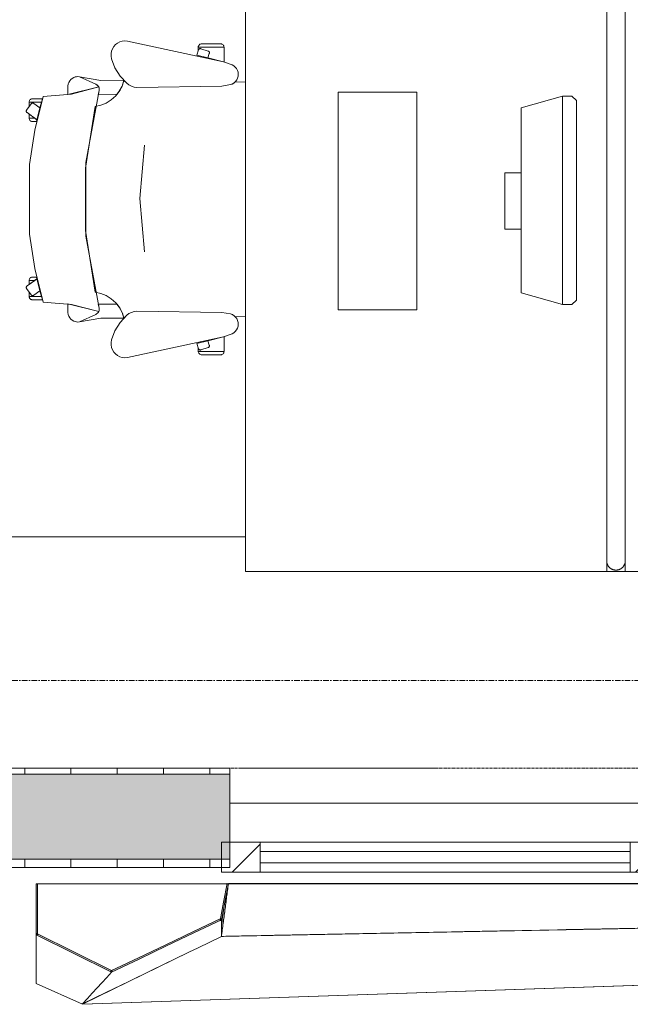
# Model space of a CAD drawing. Header units: millimetres. Extents: x -3388 to 301539, y -5590 to 54660.
# Tile 33 of 216: x 41389 to 42708, y 11901 to 14027. Entities that reach past the tile are written whole.
import ezdxf

# ---------------------------------------------------------------- set-up
doc = ezdxf.new("R2010")
doc.units = ezdxf.units.MM
doc.linetypes.add('Hidden_2', pattern=[2, 1, -1])
doc.linetypes.add('stramienlijn', pattern=[21, 12, -3, 3, -3])
for name, color, linetype, lineweight in [('A-DETL-MBND', 5, 'Continuous', 9), ('A-GENM', 13, 'Continuous', 9), ('A-GLAZ', 151, 'Continuous', 9), ('A-GLAZ-CURT', 52, 'Continuous', 9), ('A-GLAZ-CWMG', 51, 'Continuous', 9), ('A-WALL', 113, 'Continuous', 9), ('A-WALL-PATT', 111, 'Continuous', 18), ('I-FURN', 30, 'Continuous', 13), ('I-FURN-PNLS', 30, 'Continuous', 13), ('S-GRID', 1, 'Continuous', 9)]:
    doc.layers.add(name, color=color, linetype=linetype, lineweight=lineweight)
pattern_1 = [(90, (41400, 12196), (-100, 6e-15), [])]

# ---------------------------------------------------------------- blocks, each defined once
blk = doc.blocks.new('82_FUS_WPB_AV_oth_werkplekken - wp_dubbel _4 pers_-369125-4e verdieping - bouwdeel 3_ 4_ 5')
at = {"layer": 'I-FURN-PNLS', "color": 8, "lineweight": 9}
for p, q in [((2377.2, 20), (-781.3, 20)), ((-781.3, -20), (2377.2, -20))]:
    blk.add_line(p, q, dxfattribs=at)
for points, knots in [([(2377.2, 20), (2378.5, 20), (2381.1, 19.8), (2384.2, 18.8), (2386.3, 17.8), (2387.5, 17.1), (2388.4, 16.6), (2389.3, 16), (2390.1, 15.3), (2390.9, 14.6), (2391.7, 13.8), (2392.5, 12.9), (2393.2, 12), (2393.9, 11.1), (2394.5, 10), (2395.1, 8.9), (2395.6, 7.8), (2396.1, 6.6), (2396.5, 5.3), (2396.8, 4.1), (2397.1, 2.3), (2397.2, 0.9), (2397.2, 0)], [0, 0, 0, 0, 0.142857, 0.285714, 0.357143, 0.392857, 0.428571, 0.464286, 0.5, 0.535714, 0.571429, 0.607143, 0.642857, 0.678571, 0.714286, 0.75, 0.785714, 0.821429, 0.857143, 0.892857, 0.928571, 1, 1, 1, 1]), ([(2397.2, 0), (2397.2, -0.9), (2397.1, -2.3), (2396.8, -4.1), (2396.5, -5.3), (2396.1, -6.6), (2395.6, -7.8), (2395.1, -8.9), (2394.5, -10), (2393.9, -11.1), (2393.2, -12), (2392.5, -12.9), (2391.7, -13.8), (2390.9, -14.6), (2389.8, -15.5), (2388.7, -16.4), (2387.5, -17.1), (2386.3, -17.8), (2384.2, -18.8), (2381.1, -19.8), (2378.5, -20), (2377.2, -20)], [0, 0, 0, 0, 0.071429, 0.107143, 0.142857, 0.178571, 0.214286, 0.25, 0.285714, 0.321429, 0.357143, 0.392857, 0.428571, 0.464286, 0.5, 0.571429, 0.607143, 0.642857, 0.714286, 0.857143, 1, 1, 1, 1])]:
    blk.add_open_spline(points, degree=3, knots=knots, dxfattribs=at)
blk = doc.blocks.new('82_FU_WPB_SH_oth_bureau dubbel - overleg 2p 1600x1600x700-V264-4e verdieping - bouwdeel 3_ 4_ 5')
at = {"layer": 'I-FURN', "color": 8, "lineweight": 9}
for p, q in [((-800, 820), (-800, 40)), ((800, 820), (-800, 820)), ((800, 820), (-800, 820)), ((-800, 820), (-800, 40)), ((800, 40), (800, 820)), ((800, 40), (800, 820)), ((-235, 580), (-235, 410)), ((235, 580), (-235, 580)), ((235, 410), (235, 580)), ((-235, 410), (235, 410)), ((-60.8, 260), (-60.8, 225)), ((60.8, 260), (-60.8, 260)), ((60.8, 225), (60.8, 260)), ((-226.2, 135.5), (-201.2, 225)), ((-201.2, 225), (198.8, 225)), ((198.8, 225), (223.8, 135.5)), ((-226.2, 135.5), (223.8, 135.5)), ((-226.2, 115.5), (-226.2, 135.5)), ((223.8, 135.5), (223.8, 115.5)), ((-217, 105.5), (-226.2, 115.5)), ((223.8, 115.5), (214.5, 105.5)), ((214.5, 105.5), (-217, 105.5)), ((777.2, 40), (800, 40)), ((777.2, 40), (800, 40)), ((800, 40), (800, 0)), ((-800, -780), (-800, 0)), ((777.2, 0), (800, 0)), ((800, 0), (800, -780)), ((-800, 0), (-800, -780)), ((800, 0), (777.2, 0)), ((800, -780), (800, 0)), ((-217, -65.5), (-226.2, -75.5)), ((-226.2, -75.5), (-226.2, -95.5)), ((214.5, -65.5), (-217, -65.5)), ((223.8, -75.5), (214.5, -65.5)), ((223.8, -95.5), (223.8, -75.5)), ((-226.2, -95.5), (-201.2, -185)), ((-226.2, -95.5), (223.8, -95.5)), ((198.8, -185), (223.8, -95.5)), ((-201.2, -185), (198.8, -185)), ((-60.8, -220), (-60.8, -185)), ((60.8, -185), (60.8, -220)), ((60.8, -220), (-60.8, -220)), ((-235, -580), (-235, -410)), ((-235, -410), (235, -410)), ((235, -410), (235, -580)), ((235, -580), (-235, -580)), ((800, -780), (-800, -780)), ((-800, -780), (800, -780))]:
    blk.add_line(p, q, dxfattribs=at)
blk = doc.blocks.new('82_FU_WPB_SH_oth_bureaustoel - Medachair_dwg-4535414-4e verdieping - bouwdeel 3_ 4_ 5')
at = {"layer": 'I-FURN', "color": 8, "lineweight": 9, "flags": 128}
for points in [[(918.125, 319.565), (927.701, 319.565), (921.833, 315.302), (921.252, 314.785), (920.782, 314.165), (920.443, 313.465), (920.246, 312.713), (920.201, 311.936), (920.307, 311.165), (920.562, 310.431), (920.955, 309.759), (930.663, 296.398), (918.125, 292.89), (918.125, 319.565), (918.125, 292.89), (910.828, 290.739), (910.828, 312.214), (910.93, 313.488), (911.254, 314.724), (911.788, 315.885), (912.516, 316.936), (913.416, 317.843), (914.461, 318.579), (915.618, 319.121), (916.852, 319.453)], [(940.758, 324.147), (956.25, 302.822), (930.663, 296.398), (920.955, 309.759), (920.562, 310.431), (920.307, 311.165), (920.201, 311.936), (920.246, 312.713), (920.443, 313.465), (920.782, 314.165), (921.252, 314.785), (921.833, 315.302), (935.215, 325.024), (935.808, 325.381), (936.454, 325.628), (937.133, 325.76), (937.824, 325.773), (938.507, 325.664), (939.161, 325.439), (939.766, 325.104), (940.304, 324.669)], [(952.817, 319.565), (944.086, 319.565), (952.817, 307.547)], [(956.25, 302.822), (960.114, 303.709), (960.114, 312.214), (960.012, 313.488), (959.689, 314.724), (959.155, 315.885), (958.427, 316.936), (957.526, 317.842), (956.482, 318.578), (955.325, 319.121), (954.091, 319.453), (952.817, 319.565), (952.817, 307.547)], [(1299.59, 302.822), (1295.72, 303.709), (1295.72, 312.214), (1295.82, 313.488), (1296.15, 314.724), (1296.68, 315.885), (1297.41, 316.936), (1298.31, 317.842), (1299.35, 318.578), (1300.51, 319.121), (1301.75, 319.453), (1303.02, 319.565), (1303.02, 307.547)], [(1315.08, 324.147), (1299.59, 302.822), (1325.17, 296.398), (1334.88, 309.759), (1335.27, 310.431), (1335.53, 311.165), (1335.64, 311.936), (1335.59, 312.713), (1335.39, 313.465), (1335.05, 314.165), (1334.58, 314.785), (1334, 315.302), (1320.62, 325.024), (1319.95, 325.418), (1319.21, 325.673), (1318.44, 325.779), (1317.67, 325.733), (1316.92, 325.537), (1316.22, 325.197), (1315.6, 324.728)], [(1303.02, 319.565), (1311.75, 319.565), (1303.02, 307.547)], [(1337.71, 319.565), (1328.13, 319.565), (1334, 315.302), (1334.58, 314.785), (1335.05, 314.165), (1335.39, 313.465), (1335.59, 312.713), (1335.64, 311.936), (1335.53, 311.165), (1335.27, 310.431), (1334.88, 309.759), (1325.17, 296.398), (1337.71, 292.89), (1337.71, 319.565), (1337.71, 292.89), (1345.01, 290.739), (1345.01, 312.214), (1344.91, 313.488), (1344.58, 314.724), (1344.05, 315.885), (1343.32, 316.936), (1342.42, 317.843), (1341.38, 318.579), (1340.22, 319.121), (1338.98, 319.453)], [(892.889, 168.223), (890.967, 168.059), (889.043, 168.196), (887.164, 168.631), (885.376, 169.354), (900.733, 228.425), (905.902, 289.24), (978.561, 307.639), (1052.71, 318.565), (1203.12, 318.565), (1277.28, 307.639), (1349.93, 289.24), (1355.1, 228.425), (1370.46, 169.354), (1368.67, 168.631), (1366.79, 168.196), (1364.87, 168.059), (1362.95, 168.223), (1207.14, 197.058), (1048.69, 197.058)], [(885.376, 169.354), (901.933, 235.905), (883.884, 235.905), (878.925, 235.405), (875.362, 233.856), (872.064, 231.801), (869.103, 229.285), (866.877, 226.428), (865.11, 223.266), (863.842, 219.874), (863.209, 217.007), (863.006, 214.077), (863.24, 211.15), (879.412, 175.835), (880.431, 173.831), (881.796, 172.044), (883.463, 170.535)], [(871.242, 164.405), (863.24, 211.15), (879.412, 175.835), (880.505, 173.714), (881.986, 171.843), (883.8, 170.291), (885.878, 169.118), (888.143, 168.366), (890.51, 168.064), (892.892, 168.223), (901.41, 170.576), (901.218, 129.572), (891.954, 123.132), (881.803, 118.206), (871.01, 114.916)], [(1362.94, 168.223), (1354.43, 170.576), (1354.62, 129.572), (1363.88, 123.132), (1374.03, 118.206), (1384.83, 114.916), (1384.59, 164.405), (1392.6, 211.15), (1376.42, 175.835), (1375.41, 173.831), (1374.04, 172.044), (1372.37, 170.535), (1370.46, 169.354), (1368.67, 168.631), (1366.79, 168.196), (1364.87, 168.059)], [(824.403, 141.678), (818.953, 142.657), (813.415, 142.634), (807.972, 141.609), (802.805, 139.617), (798.084, 136.723), (793.963, 133.023), (790.58, 128.638), (788.046, 123.714), (786.445, 118.413), (785.829, 112.909), (786.219, 107.385), (831.099, -100.079), (837.63, -118.572), (839.728, -122.329), (842.495, -125.624), (845.834, -128.337), (849.625, -130.373), (853.732, -131.657), (858.007, -132.144), (862.297, -131.816), (866.449, -130.686), (870.313, -128.793), (873.751, -126.206), (876.639, -123.017), (878.875, -119.341), (880.377, -115.309), (883.676, -96.3046), (886.374, 87.0952), (885.563, 92.9865), (883.773, 98.6577), (881.055, 103.947), (877.488, 108.705), (862.019, 123.036), (844.106, 134.163)], [(1369.46, 87.0952), (1372.16, -96.3046), (1375.46, -115.309), (1376.96, -119.341), (1379.2, -123.017), (1382.09, -126.206), (1385.52, -128.793), (1389.39, -130.686), (1393.54, -131.816), (1397.83, -132.144), (1402.1, -131.657), (1406.21, -130.373), (1410, -128.337), (1413.34, -125.624), (1416.11, -122.329), (1418.21, -118.572), (1424.74, -100.079), (1469.62, 107.385), (1470.01, 112.909), (1469.39, 118.413), (1467.79, 123.714), (1465.26, 128.638), (1461.87, 133.023), (1457.75, 136.723), (1453.03, 139.617), (1447.86, 141.609), (1442.42, 142.634), (1436.88, 142.657), (1431.43, 141.678), (1411.73, 134.163), (1393.82, 123.036), (1378.35, 108.705), (1374.78, 103.947), (1372.06, 98.6577), (1370.27, 92.9865)], [(799.562, -101.355), (799.562, -45.6211), (798.289, -45.733), (797.055, -46.0653), (795.898, -46.6078), (794.853, -47.3438), (793.953, -48.2507), (793.225, -49.3008), (792.691, -50.4619), (792.368, -51.6983), (792.265, -52.9721), (792.265, -94.1338), (792.419, -95.5465), (792.843, -96.9028), (793.521, -98.1512), (794.429, -99.2443), (795.532, -100.141), (796.787, -100.807), (798.148, -101.216)], [(799.562, -45.5991), (807.31, -45.5991), (805.271, -46.2618), (804.634, -46.532), (804.054, -46.9088), (803.548, -47.3805), (803.132, -47.9329), (802.818, -48.5492), (802.616, -49.2106), (802.531, -49.8971), (802.568, -50.5879), (802.723, -51.2618), (807.834, -66.993), (808.146, -67.7056), (808.591, -68.3438), (809.152, -68.8829), (809.807, -69.3023), (810.531, -69.5858), (811.297, -69.7226), (812.075, -69.7073), (812.834, -69.5406), (822.297, -66.4659), (831.099, -100.057), (831.452, -101.333), (799.562, -101.333)], [(816.415, -42.6409), (805.266, -46.2635), (804.629, -46.5337), (804.049, -46.9104), (803.543, -47.3822), (803.127, -47.9346), (802.813, -48.5508), (802.61, -49.2123), (802.526, -49.8988), (802.562, -50.5895), (802.718, -51.2635), (807.829, -66.9946), (808.141, -67.7073), (808.586, -68.3455), (809.147, -68.8846), (809.802, -69.304), (810.526, -69.5875), (811.292, -69.7243), (812.07, -69.709), (812.829, -69.5423), (822.292, -66.4676)], [(1456.27, -45.5991), (1448.53, -45.5991), (1450.57, -46.2618), (1451.2, -46.532), (1451.78, -46.9088), (1452.29, -47.3805), (1452.7, -47.9329), (1453.02, -48.5492), (1453.22, -49.2106), (1453.3, -49.8971), (1453.27, -50.5879), (1453.11, -51.2618), (1448, -66.993), (1447.73, -67.6297), (1447.35, -68.2097), (1446.88, -68.7156), (1446.33, -69.1319), (1445.71, -69.4459), (1445.05, -69.6481), (1444.37, -69.7324), (1443.68, -69.6962), (1443, -69.5406), (1433.54, -66.4659), (1424.74, -100.057), (1424.38, -101.333), (1456.27, -101.333)], [(1439.42, -42.6409), (1450.57, -46.2635), (1451.21, -46.5337), (1451.79, -46.9104), (1452.29, -47.3822), (1452.71, -47.9346), (1453.02, -48.5508), (1453.23, -49.2123), (1453.31, -49.8988), (1453.27, -50.5895), (1453.12, -51.2635), (1448.01, -66.9946), (1447.69, -67.7073), (1447.25, -68.3455), (1446.69, -68.8846), (1446.03, -69.304), (1445.31, -69.5875), (1444.54, -69.7243), (1443.77, -69.709), (1443.01, -69.5423), (1433.54, -66.4676)], [(1456.27, -101.355), (1456.27, -45.6211), (1457.55, -45.733), (1458.78, -46.0653), (1459.94, -46.6078), (1460.98, -47.3438), (1461.88, -48.2507), (1462.61, -49.3008), (1463.14, -50.4619), (1463.47, -51.6983), (1463.57, -52.9721), (1463.57, -94.1338), (1463.42, -95.5465), (1462.99, -96.9028), (1462.31, -98.1512), (1461.41, -99.2443), (1460.3, -100.141), (1459.05, -100.807), (1457.69, -101.216)]]:
    blk.add_lwpolyline(points, close=True, dxfattribs=at)
for points in [[(1391.99, 219.874), (1392.63, 217.007), (1392.83, 214.077), (1392.6, 211.15), (1392.83, 214.077), (1392.63, 217.007), (1391.99, 219.874), (1390.73, 223.267), (1388.96, 226.428), (1386.73, 229.285), (1383.77, 231.802), (1380.47, 233.857), (1376.91, 235.406), (1371.95, 235.905), (1353.9, 235.905), (1370.46, 169.354), (1372.37, 170.535), (1374.04, 172.044), (1375.41, 173.831), (1376.42, 175.835), (1392.6, 211.15)], [(1375.46, -115.309), (1372.16, -96.3046), (1369.46, 87.0952), (1370.27, 92.9865), (1372.06, 98.6577), (1374.78, 103.947), (1378.35, 108.705), (1384.43, 115.005), (1372.33, 118.902), (1361.09, 124.852), (1351.07, 132.673), (1342.56, 142.125), (1335.84, 152.917), (1331.11, 164.717), (1328.51, 177.162), (1195.33, 198.061), (1060.51, 198.061), (927.325, 177.162), (924.726, 164.717), (919.993, 152.917), (913.272, 142.125), (904.769, 132.673), (894.746, 124.852), (883.511, 118.902), (871.409, 115.005), (877.488, 108.705), (881.055, 103.947), (883.773, 98.6577), (885.563, 92.9865), (886.374, 87.0952), (883.676, -96.3046), (880.377, -115.309), (879.012, -119.052), (877.014, -122.499), (874.445, -125.544), (874.7616, -147.7067)], [(1241.01, 70.5866), (1126.01, 80.6836), (1011.01, 70.5866)], [(1381.0744, -147.7067), (1381.39, -125.544), (1378.82, -122.499), (1376.82, -119.052), (1375.46, -115.309)]]:
    blk.add_lwpolyline(points, dxfattribs=at)
blk = doc.blocks.new('82_FU_WPB_SH_oth_bureaustoel - 82_FU_WPB_SH_oth_bureaustoel-4536425-4e verdieping - bouwdeel 3_ 4_ 5')
at = {"extrusion": (0, 0, -1), "zscale": -1, "rotation": 180}
blk.add_blockref('82_FU_WPB_SH_oth_bureaustoel - Medachair_dwg-4535414-4e verdieping - bouwdeel 3_ 4_ 5', (1131.3, -47.7), dxfattribs=at)
blk = doc.blocks.new('Stadhuis Zoetermeer_OTH_interieur_rvt-1-4e verdieping - bouwdeel 3_ 4_ 5')
at = {"color": 8, "lineweight": 9, "rotation": 270.0000000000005}
for name, p in [('82_FUS_WPB_AV_oth_werkplekken - wp_dubbel _4 pers_-369125-4e verdieping - bouwdeel 3_ 4_ 5', (42677, 15235.5)), ('82_FU_WPB_SH_oth_bureau dubbel - overleg 2p 1600x1600x700-V264-4e verdieping - bouwdeel 3_ 4_ 5', (42657, 13635.5)), ('82_FU_WPB_SH_oth_bureaustoel - 82_FU_WPB_SH_oth_bureaustoel-4536425-4e verdieping - bouwdeel 3_ 4_ 5', (41777, 13635.5))]:
    blk.add_blockref(name, p, dxfattribs=at)
blk = doc.blocks.new('Rectangular Mullion - 31_CWM_065x84-3643714-4e verdieping - bouwdeel 3_ 4_ 5')
at = {"layer": 'A-GLAZ-CWMG'}
h = blk.add_hatch(dxfattribs=at)
h.set_pattern_fill('FP_4', color=256, style=0, pattern_type=2)
h.set_pattern_definition([(135, (41825, -12218.5), (-449.013, -449.013), []), (135, (41666.25, -12218.5), (-898.026, 6e-14), []), (135, (41983.75, -12218.5), (-898.026, 6e-14), [])])
h.paths.add_polyline_path([(0, -32.5), (-84, -32.5), (-84, 32.5), (0, 32.5)], flags=0)
at = {"layer": 'A-GLAZ-CWMG', "lineweight": 18}
for p, q in [((-84, 32.5), (0, 32.5)), ((-84, -32.5), (-84, 32.5)), ((0, 32.5), (0, -32.5)), ((0, -32.5), (-84, -32.5))]:
    blk.add_line(p, q, dxfattribs=at)
blk = doc.blocks.new('System Panel - 31_CWP_glas_gevel-3643622-4e verdieping - bouwdeel 3_ 4_ 5')
at = {"layer": 'A-GLAZ-CURT', "lineweight": 13}
for p, q in [((399.5, 12), (-399.5, 12)), ((-399.5, 12), (-399.5, -12)), ((399.5, -12), (399.5, 12)), ((-399.5, -12), (399.5, -12))]:
    blk.add_line(p, q, dxfattribs=at)
blk = doc.blocks.new('Rectangular Mullion - 31_CWM_065x84-2930152-4e verdieping - bouwdeel 3_ 4_ 5')
at = {"layer": 'A-GLAZ-CWMG'}
for p, q in [((41909, 12251), (42708, 12251)), ((41909, 12186), (42708, 12186))]:
    blk.add_line(p, q, dxfattribs=at)
blk = doc.blocks.new('Rectangular Mullion - 31_CWM_065x84-V20-4e verdieping - bouwdeel 3_ 4_ 5')
at = {"layer": 'A-GLAZ-CWMG'}
h = blk.add_hatch(dxfattribs=at)
h.set_pattern_fill('FP_6', color=256, style=0, pattern_type=2)
h.set_pattern_definition([(135, (42750, -12218.5), (-449.013, -449.013), []), (135, (42591.25, -12218.5), (-898.026, 6e-14), []), (135, (42908.75, -12218.5), (-898.026, 6e-14), [])])
h.paths.add_polyline_path([(-42, -32.5), (-42, -15), (-12, -15), (-12, 32.5), (42, 32.5), (42, -32.5), (-12, -32.5)], flags=0)
at = {"layer": 'A-GLAZ-CWMG', "lineweight": 18}
for p, q in [((-12, 32.5), (42, 32.5)), ((42, 32.5), (42, -32.5)), ((-42, -32.5), (-42, -15)), ((42, -32.5), (-42, -32.5))]:
    blk.add_line(p, q, dxfattribs=at)
blk = doc.blocks.new('31_Gevelopening_v2 - Merk_A-01-V21-4e verdieping - bouwdeel 3_ 4_ 5')
at = {"layer": 'A-GLAZ', "linetype": 'Hidden_2'}
for p, q in [((-1357, -107.3), (-1339, -107.3)), ((1357, -107.3), (-1357, -107.3)), ((-1339, -107.3), (-1357, -107.3)), ((-908.3, -107.3), (-1336.2, -107.3)), ((1336.2, -107.3), (908.3, -107.3))]:
    blk.add_line(p, q, dxfattribs=at)
blk = doc.blocks.new('00_kader 3550x3250 - 00_kader 3550x3250-1955744-4e verdieping - bouwdeel 3_ 4_ 5')
at = {"layer": 'A-GENM'}
for points in [[(41425, 12051.1), (41428, 12051.1), (41428, 12161), (41425, 12161), (41425, 12136.8)], [(41825, 12081.3), (41840, 12161), (41837.1, 12161.6), (41822.1, 12081.9)], [(41587.8, 11970.3), (41825, 12083.2), (41823.7, 12085.9), (41586.5, 11973.1)], [(41587.8, 11970.3), (41589.1, 11973), (41426.3, 12053.8), (41425, 12051.1), (41537.1, 11995.5)]]:
    blk.add_hatch(color=256, dxfattribs=at).paths.add_polyline_path(points, flags=0)
at = {"layer": 'A-GENM', "lineweight": 13}
for p, q in [((41428, 12161), (41425, 12161)), ((41425, 12161), (41425, 12051.1)), ((41428, 12051.1), (41428, 12161)), ((41840, 12161), (41837.1, 12161.6)), ((41822.1, 12081.9), (41825, 12081.3)), ((41426.3, 12053.8), (41425, 12051.1)), ((41589.1, 11973), (41426.3, 12053.8)), ((41425, 12051.1), (41587.8, 11970.3)), ((41425, 12051.1), (41428, 12051.1)), ((41586.5, 11973.1), (41587.8, 11970.3)), ((41587.8, 11970.3), (41589.1, 11973))]:
    blk.add_line(p, q, dxfattribs=at)
at = {"layer": 'A-GENM'}
for p, q in [((41837, 12161.4), (41837.1, 12161.6)), ((41840, 12161), (41840, 12161)), ((41825, 12077.2), (41825, 12081.3)), ((41425, 11946), (41425, 12051.1)), ((41825, 12050.4), (41825, 12053.2)), ((41825, 12047.2), (41825, 12048.8)), ((41425, 11946), (41428, 11944.7))]:
    blk.add_line(p, q, dxfattribs=at)
at = {"layer": 'A-GENM', "lineweight": 13, "flags": 128}
for points in [[(41837.1, 12161.6), (41829.5, 12121.7), (41822.1, 12081.9)], [(41825, 12081.3), (41832.5, 12121.2), (41840, 12161)], [(41823.7, 12085.9), (41764.4, 12057.7), (41705.1, 12029.5), (41645.8, 12001.3), (41586.5, 11973.1)], [(41587.8, 11970.3), (41647.1, 11998.6), (41706.4, 12026.8), (41765.7, 12055), (41825, 12083.2)], [(41825, 12083.2), (41824.4, 12084.6), (41823.7, 12085.9)]]:
    blk.add_lwpolyline(points, dxfattribs=at)
at = {"layer": 'A-GENM', "flags": 128}
for points in [[(41825, 12057.2), (41825, 12059.2), (41825, 12065.2), (41825, 12071.2), (41825, 12075.6)], [(41425, 12051.1), (41425, 12033.6), (41425, 12016.1), (41425, 11998.6), (41425, 11981), (41425, 11963.5), (41425, 11946)], [(41754.8, 12013.2), (41775, 12023), (41825, 12047.2)], [(41525, 11901.8), (41575, 11926), (41625, 11950.3), (41675, 11974.5), (41725, 11998.8), (41754.8, 12013.2)], [(41587.8, 11970.3), (41577.3, 11958.9), (41566.9, 11947.5), (41556.4, 11936.1), (41545.9, 11924.6), (41535.5, 11913.2), (41525, 11901.8)], [(41525, 11901.8), (41535.5, 11913.2), (41545.9, 11924.6), (41556.4, 11936.1), (41566.9, 11947.5), (41577.3, 11958.9), (41587.8, 11970.3)]]:
    blk.add_lwpolyline(points, dxfattribs=at)
at = {"layer": 'A-GENM'}
blk.add_open_spline([(41825, 12047.3), (41826.3, 12056.8), (41828.7, 12075.7), (41832.5, 12104.1), (41836.3, 12132.6), (41838.7, 12151.5), (41840, 12161)], degree=3, dxfattribs=at)
for points, knots in [([(41829.9, 12107.3), (41829.8, 12106.4), (41829.2, 12102), (41828.6, 12097.6), (41828.1, 12094.1)], [0.4754928, 0.4754928, 0.4754928, 0.4754928, 0.5, 0.5919806, 0.5919806, 0.5919806, 0.5919806]), ([(41827.9, 12092.3), (41827.2, 12086.9), (41826.2, 12079.5), (41825.3, 12072.2), (41825, 12070.2)], [0.6076933, 0.6076933, 0.6076933, 0.6076933, 0.75, 0.801804, 0.801804, 0.801804, 0.801804]), ([(41825, 12081.3), (41825, 12079.4), (41825, 12075.6), (41825, 12070), (41825, 12064.3), (41825, 12059.6), (41825, 12055.8), (41825, 12053.4), (41825, 12051.5), (41825, 12050.1), (41825, 12048.9), (41825, 12048.1), (41825, 12047.6), (41825, 12047.4), (41825, 12047.3)], [0, 0, 0, 0, 0.166667, 0.333333, 0.5, 0.666667, 0.75, 0.833333, 0.875, 0.916667, 0.958333, 0.979167, 0.989583, 1, 1, 1, 1])]:
    blk.add_open_spline(points, degree=3, knots=knots, dxfattribs=at)
blk = doc.blocks.new('00_kader 3550x3250 - 00_kader 3550x3250-V34-4e verdieping - bouwdeel 3_ 4_ 5')
at = {"layer": 'A-GENM'}
for points in [[(44575, 12067), (44578, 12067.4), (44563, 12161.5), (44560, 12161), (44567.5, 12114)], [(44972, 12015.9), (44975, 12015.9), (44975, 12161), (44972, 12161), (44972, 12136.8)], [(44834.4, 11946.1), (44835.7, 11948.8), (44576.3, 12070.8), (44575, 12068.1), (44829.4, 11948.5)], [(44834.4, 11946.1), (44975, 12015.9), (44973.7, 12018.6), (44833.1, 11948.8)]]:
    blk.add_hatch(color=256, dxfattribs=at).paths.add_polyline_path(points, flags=0)
for p, q in [((41837, 12161), (41428, 12161)), ((44562.9, 12161.7), (44560, 12161)), ((44562.9, 12161.7), (44560, 12161)), ((44560, 12161), (44560, 12161)), ((44972, 12161), (44563, 12161)), ((44569.6, 12100.9), (41825, 12047.5)), ((44575, 12101), (44572.6, 12101)), ((44574.9, 12103.7), (44576.3, 12103.1)), ((44575, 12104), (44575.8, 12105.6)), ((44575, 12102.8), (44575, 12104)), ((44575, 12104), (44576.3, 12103.4)), ((44575, 12101), (44575, 12102.4)), ((44576.3, 12101.3), (44575, 12101)), ((44576.3, 12100.4), (44575, 12101)), ((44576.3, 12106.7), (44576.3, 12104.1)), ((44575, 12086), (44575, 12091.9)), ((41754.8, 12013.2), (41525, 11900.9)), ((41525, 11900.9), (44701.7, 12008.5)), ((41425, 11946), (41424.9, 11948.7)), ((41525, 11900.9), (41425, 11946))]:
    blk.add_line(p, q, dxfattribs=at)
at = {"layer": 'A-GENM', "lineweight": 13}
for p, q in [((44563, 12161.5), (44560, 12161)), ((44972, 12161), (44972, 12015.9)), ((44975, 12161), (44972, 12161)), ((44975, 12015.9), (44975, 12161)), ((44575, 12067), (44578, 12067.4)), ((44578, 12067.4), (44577.5, 12070.2)), ((44973.7, 12018.6), (44833.1, 11948.8)), ((44834.4, 11946.1), (44975, 12015.9)), ((44972, 12015.9), (44975, 12015.9)), ((44975, 12015.9), (44973.7, 12018.6)), ((44833.1, 11948.8), (44834.4, 11946.1)), ((44834.4, 11946.1), (44835.7, 11948.8))]:
    blk.add_line(p, q, dxfattribs=at)
at = {"layer": 'A-GENM', "lineweight": 13, "flags": 128}
for points in [[(44560, 12161), (44567.5, 12114), (44575, 12067)], [(44577.5, 12070.2), (44573, 12098.8), (44568, 12130.1), (44563, 12161.5)], [(44576.3, 12070.8), (44575.6, 12069.4), (44575, 12068.1)], [(44575, 12068.1), (44639.8, 12037.6), (44704.7, 12007.1), (44769.5, 11976.6), (44834.4, 11946.1)], [(44835.7, 11948.8), (44770.8, 11979.3), (44706, 12009.8), (44641.1, 12040.3), (44576.3, 12070.8)]]:
    blk.add_lwpolyline(points, dxfattribs=at)
at = {"layer": 'A-GENM', "flags": 128}
for points in [[(44575, 12093.5), (44575, 12098), (44575, 12102.3)], [(44775.5, 12014.1), (44726.3, 12036.9), (44676.3, 12060.2), (44626.3, 12083.4), (44576.3, 12106.7)], [(44576.3, 12103.2), (44576.3, 12100.7), (44576.3, 12096.6)], [(44576.3, 12094.7), (44576.3, 12088.7), (44576.3, 12086.5)], [(44576.3, 12084.4), (44576.3, 12082.7), (44576.3, 12078)], [(44701.7, 12008.5), (44413.9, 11998.8), (44052.8, 11986.5), (43691.7, 11974.3), (43330.6, 11962), (42969.4, 11949.8), (42608.3, 11937.6), (42247.2, 11925.3), (41886.1, 11913.1), (41525, 11900.9)]]:
    blk.add_lwpolyline(points, dxfattribs=at)
at = {"layer": 'A-GENM'}
for points in [[(41840, 12161), (41838.8, 12151.5), (41836.2, 12132.6), (41832.5, 12104.3), (41828.8, 12075.9), (41826.2, 12057), (41825, 12047.5)], [(44572.6, 12101), (44573.4, 12101), (44574.2, 12101), (44575, 12101)]]:
    blk.add_open_spline(points, degree=3, dxfattribs=at)
for points, knots in [([(41825.3, 12050.2), (41825.8, 12054.2), (41827, 12062.9), (41829.4, 12081), (41832.5, 12104.7), (41835.6, 12128.3), (41838.1, 12146.8), (41839.3, 12155.8), (41839.8, 12160)], [0.0204996, 0.0204996, 0.0204996, 0.0204996, 0.125, 0.25, 0.5, 0.75, 0.875, 0.9880906, 0.9880906, 0.9880906, 0.9880906]), ([(41840, 12161.4), (41846.3, 12161.4), (41858.9, 12161.4), (41884.1, 12161.4), (41928.1, 12161.4), (41991.1, 12161.4), (42066.7, 12161.4), (42167.4, 12161.4), (42293.3, 12161.4), (42494.8, 12161.4), (42746.7, 12161.5), (43048.9, 12161.5), (43351.1, 12161.5), (43653.3, 12161.6), (43905.2, 12161.6), (44106.7, 12161.6), (44232.6, 12161.7), (44333.3, 12161.7), (44408.9, 12161.7), (44471.9, 12161.7), (44515.9, 12161.7), (44541.1, 12161.7), (44553.7, 12161.7), (44560, 12161.7)], [0, 0, 0, 0, 0.006944, 0.013889, 0.027778, 0.055556, 0.083333, 0.111111, 0.166667, 0.222222, 0.333333, 0.444444, 0.555556, 0.666667, 0.777778, 0.833333, 0.888889, 0.916667, 0.944444, 0.972222, 0.986111, 0.993056, 1, 1, 1, 1]), ([(44560, 12161), (44553.7, 12161), (44541.1, 12161), (44515.9, 12161), (44471.9, 12161), (44408.9, 12161), (44333.3, 12161), (44232.6, 12161), (44106.7, 12161), (43955.6, 12161), (43804.4, 12161), (43603, 12161), (43351.1, 12161), (43048.9, 12161), (42797, 12161), (42595.6, 12161), (42444.4, 12161), (42293.3, 12161), (42167.4, 12161), (42066.7, 12161), (42003.7, 12161), (41953.3, 12161), (41915.6, 12161), (41884.1, 12161), (41862, 12161), (41849.4, 12161), (41843.2, 12161), (41840, 12161)], [0, 0, 0, 0, 0.0069444, 0.0138889, 0.0277778, 0.0555556, 0.0833333, 0.1111111, 0.1666667, 0.2222222, 0.2777778, 0.3333333, 0.4444444, 0.5555556, 0.6666667, 0.7222222, 0.7777778, 0.8333333, 0.8888889, 0.9166667, 0.9444444, 0.9583333, 0.9722222, 0.9861111, 0.9930556, 0.9965278, 1, 1, 1, 1]), ([(44576.7, 12106.5), (44576.5, 12107.4), (44575.6, 12110.8), (44574.2, 12116.7), (44572.3, 12124.2), (44569.8, 12134.2), (44567.3, 12144.2), (44565.1, 12153), (44563.8, 12158), (44563.2, 12160.5), (44562.9, 12161.7)], [0.0793109, 0.0793109, 0.0793109, 0.0793109, 0.125, 0.25, 0.375, 0.5, 0.75, 0.875, 0.9375, 1, 1, 1, 1]), ([(44562.9, 12161.7), (44562.9, 12161.7), (44562.9, 12161.7), (44562.9, 12161.7), (44562.9, 12161.7), (44562.9, 12161.7), (44562.9, 12161.7), (44562.9, 12161.7), (44562.9, 12161.6), (44562.9, 12161.6), (44562.9, 12161.6), (44563, 12161.5), (44563, 12161.5)], [0, 0, 0, 0, 0.0104167, 0.0208333, 0.0416667, 0.0833333, 0.125, 0.1666667, 0.25, 0.3333333, 0.5, 0.6666667, 0.6666667, 0.6666667, 0.6666667]), ([(44568.1, 12129.4), (44568.5, 12127.6), (44569.6, 12123.4), (44571.2, 12116.7), (44572.9, 12109.9), (44574, 12105.6), (44574.5, 12103.7)], [0.5393624, 0.5393624, 0.5393624, 0.5393624, 0.625, 0.75, 0.875, 0.9667662, 0.9667662, 0.9667662, 0.9667662]), ([(44575, 12101), (44574.4, 12103.6), (44573.1, 12108.5), (44571.3, 12116), (44569.7, 12122.3), (44568.7, 12126.1), (44568.4, 12127.5)], [0, 0, 0, 0, 0.125, 0.25, 0.375, 0.4409543, 0.4409543, 0.4409543, 0.4409543]), ([(44568.4, 12127.5), (44568.7, 12126.1), (44569.7, 12122.3), (44571.3, 12116), (44572.8, 12109.7), (44574.1, 12104.8), (44574.7, 12102.3), (44575, 12101)], [0.5589834, 0.5589834, 0.5589834, 0.5589834, 0.625, 0.75, 0.875, 0.9375, 1, 1, 1, 1]), ([(41825, 12047.5), (41831.4, 12047.6), (41844.1, 12047.9), (41869.6, 12048.4), (41914.1, 12049.3), (41977.8, 12050.5), (42054.2, 12052), (42156, 12054), (42283.3, 12056.4), (42487, 12060.4), (42741.7, 12065.4), (43047.2, 12071.3), (43352.8, 12077.2), (43607.4, 12082.2), (43811.1, 12086.1), (43963.9, 12089.1), (44116.7, 12092.1), (44244, 12094.6), (44345.8, 12096.5), (44422.2, 12098), (44485.9, 12099.3), (44530.4, 12100.1), (44554.1, 12100.6), (44565, 12100.8), (44569.6, 12100.9)], [0, 0, 0, 0, 0.0069444, 0.0138889, 0.0277778, 0.0555556, 0.0833333, 0.1111111, 0.1666667, 0.2222222, 0.3333333, 0.4444444, 0.5555556, 0.6666667, 0.7222222, 0.7777778, 0.8333333, 0.8888889, 0.9166667, 0.9444444, 0.9722222, 0.9861111, 0.9930556, 0.9980313, 0.9980313, 0.9980313, 0.9980313]), ([(44575, 12101), (44575, 12100.9), (44575, 12100.6), (44575, 12100.2), (44575, 12099.3), (44575, 12098.2), (44575, 12096.7), (44575, 12095.2), (44575, 12094.1), (44575, 12093.5)], [0, 0, 0, 0, 0.0104167, 0.0208333, 0.0416667, 0.0833333, 0.125, 0.1666667, 0.2195591, 0.2195591, 0.2195591, 0.2195591]), ([(44575, 12091.9), (44575, 12091.2), (44575, 12089.2), (44575, 12087.2), (44575, 12086)], [0.2667968, 0.2667968, 0.2667968, 0.2667968, 0.3333333, 0.4406073, 0.4406073, 0.4406073, 0.4406073])]:
    blk.add_open_spline(points, degree=3, knots=knots, dxfattribs=at)
blk = doc.blocks.new('00_kader 3550x3250 - 00_kader 3550x3250-V120-4e verdieping - bouwdeel 3_ 4_ 5')
at = {"layer": 'A-DETL-MBND'}
for p, q in [((41837, 12161.4), (41837, 12161.5)), ((41837.1, 12161.7), (41839.9, 12161)), ((41839.9, 12161), (41837.1, 12161.7)), ((44875, 11900.9), (44657.8, 12007)), ((43200, 11957.6), (44875, 11900.9)), ((44975.1, 11948.7), (44975, 11946)), ((44975, 11946), (44875, 11900.9))]:
    blk.add_line(p, q, dxfattribs=at)
at = {"layer": 'A-DETL-MBND', "flags": 128}
blk.add_lwpolyline([(44875, 11900.9), (44513.9, 11913.1), (44152.8, 11925.3), (43791.7, 11937.6), (43430.6, 11949.8), (43200, 11957.6)], dxfattribs=at)
at = {"layer": 'A-DETL-MBND'}
for points, knots in [([(41837.1, 12161.6), (41837.1, 12161.6), (41837.1, 12161.6), (41837.1, 12161.7), (41837.1, 12161.7), (41837.1, 12161.7), (41837.1, 12161.7), (41837.1, 12161.7), (41837.1, 12161.7), (41837.1, 12161.7), (41837.1, 12161.7)], [0.7777778, 0.7777778, 0.7777778, 0.7777778, 0.8333333, 0.8888889, 0.9166667, 0.9444444, 0.9722222, 0.9861111, 0.9930556, 1, 1, 1, 1]), ([(41840, 12161.7), (41846.3, 12161.7), (41858.9, 12161.7), (41884.1, 12161.7), (41928.1, 12161.7), (41991.1, 12161.7), (42066.7, 12161.7), (42167.4, 12161.7), (42293.3, 12161.6), (42494.8, 12161.6), (42734.1, 12161.6), (42923, 12161.5), (43011.1, 12161.5)], [0, 0, 0, 0, 0.0069444, 0.0138889, 0.0277778, 0.0555556, 0.0833333, 0.1111111, 0.1666667, 0.2222222, 0.3333333, 0.430554, 0.430554, 0.430554, 0.430554])]:
    blk.add_open_spline(points, degree=3, knots=knots, dxfattribs=at)
blk = doc.blocks.new('00_kader 3550x3250 - 00_kader 3550x3250-V121-4e verdieping - bouwdeel 3_ 4_ 5')
at = {"layer": 'A-DETL-MBND'}
for p, q in [((44562.9, 12161.7), (44560, 12161)), ((44560.2, 12161), (44562.9, 12161.7)), ((44975, 12015.9), (44975, 11946)), ((44972, 11944.7), (44975, 11946))]:
    blk.add_line(p, q, dxfattribs=at)
at = {"layer": 'A-DETL-MBND', "flags": 128}
for points in [[(44975, 11946), (44975, 11965.4), (44975, 11984.9), (44975, 12004.3), (44975, 12015.9)], [(44657.9, 12007), (44675, 11998.8), (44725, 11974.5), (44775, 11950.3), (44825, 11926), (44875, 11901.8)], [(44875, 11901.8), (44863.9, 11913.9), (44852.8, 11926), (44841.7, 11938.2), (44834.4, 11946.1)], [(44834.4, 11946.1), (44841.7, 11938.2), (44852.8, 11926), (44863.9, 11913.9), (44875, 11901.8)]]:
    blk.add_lwpolyline(points, dxfattribs=at)
at = {"layer": 'A-DETL-MBND'}
blk.add_open_spline([(41862.6, 12161.4), (41861.3, 12161.4), (41853.8, 12161.4), (41846.3, 12161.4), (41840, 12161.4)], degree=3, knots=[0.991697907, 0.991697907, 0.991697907, 0.991697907, 0.993055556, 1, 1, 1, 1], dxfattribs=at)

msp = doc.modelspace()

# ---------------------------------------------------------------- hatches: boundary and pattern name
at = {"layer": 'A-WALL-PATT', "lineweight": 9}
h = msp.add_hatch(dxfattribs=at)
h.set_pattern_fill('FP_8', color=256, angle=-90, style=0, pattern_type=2)
h.set_pattern_definition(pattern_1)
h.paths.add_polyline_path([(41273.7025, 12398), (41843, 12398), (41843, 12410.5), (40957, 12410.5), (40957, 12398), (41010.3188, 12398)], flags=0)
h.paths.add_polyline_path([(38243, 12398), (38243, 12410.5), (38055, 12410.5), (38055, 12398), (38113.0979, 12398)], flags=0)
h.paths.add_polyline_path([(44745, 12398), (44745, 12410.5), (44557, 12410.5), (44557, 12398), (44697.6908, 12398)], flags=0)
at = {"layer": 'A-WALL-PATT', "lineweight": 5}
h = msp.add_hatch(color=256, dxfattribs=at)
h.paths.add_polyline_path([(44697.6908, 12214), (44745, 12214), (44745, 12398), (44557, 12398), (44557, 12214)], flags=0)
h.paths.add_polyline_path([(38243, 12214), (38243, 12398), (38055, 12398), (38055, 12214), (38113.0979, 12214)], flags=0)
h.paths.add_polyline_path([(40957, 12214), (41843, 12214), (41843, 12398), (40957, 12398)], flags=0)
at = {"layer": 'A-WALL-PATT', "lineweight": 9}
h = msp.add_hatch(dxfattribs=at)
h.set_pattern_fill('FP_8', color=256, angle=-90, style=0, pattern_type=2)
h.set_pattern_definition(pattern_1)
h.paths.add_polyline_path([(44697.6908, 12196), (44745, 12196), (44745, 12214), (44557, 12214), (44557, 12196)], flags=0)
h.paths.add_polyline_path([(38243, 12196), (38243, 12214), (38055, 12214), (38055, 12196), (38113.0979, 12196)], flags=0)
h.paths.add_polyline_path([(40957, 12196), (41843, 12196), (41843, 12214), (40957, 12214)], flags=0)

# ---------------------------------------------------------------- linework, layer by layer
at = {"layer": 'A-WALL'}
for p, q in [((41876.9746, 12909.9996), (39876.9746, 12909.9996)), ((41843, 12334.9993), (44539.0011, 12334.9993))]:
    msp.add_line(p, q, dxfattribs=at)
at = {"layer": 'A-WALL', "lineweight": 18}
for p, q in [((41843, 12410.5), (40957, 12410.5)), ((41843, 12398), (40957, 12398)), ((41843, 12196), (41843, 12410.5)), ((41843, 12214), (40957, 12214)), ((40957, 12196), (41843, 12196))]:
    msp.add_line(p, q, dxfattribs=at)
at = {"layer": 'S-GRID', "linetype": 'stramienlijn'}
msp.add_line((130950, 12600), (-2788.087, 12600), dxfattribs=at)

# ---------------------------------------------------------------- block references
at = {"lineweight": 5}
msp.add_blockref('Stadhuis Zoetermeer_OTH_interieur_rvt-1-4e verdieping - bouwdeel 3_ 4_ 5', (0, 0), dxfattribs=at)
at = {"layer": 'A-GENM'}
for name in ['00_kader 3550x3250 - 00_kader 3550x3250-V34-4e verdieping - bouwdeel 3_ 4_ 5', '00_kader 3550x3250 - 00_kader 3550x3250-1955744-4e verdieping - bouwdeel 3_ 4_ 5', '00_kader 3550x3250 - 00_kader 3550x3250-V120-4e verdieping - bouwdeel 3_ 4_ 5', '00_kader 3550x3250 - 00_kader 3550x3250-V121-4e verdieping - bouwdeel 3_ 4_ 5']:
    msp.add_blockref(name, (0, 0), dxfattribs=at)
at = {"layer": 'A-GLAZ', "rotation": 180}
msp.add_blockref('31_Gevelopening_v2 - Merk_A-01-V21-4e verdieping - bouwdeel 3_ 4_ 5', (43200, 12303.25), dxfattribs=at)
at = {"layer": 'A-GLAZ-CURT', "rotation": 180}
msp.add_blockref('System Panel - 31_CWP_glas_gevel-3643622-4e verdieping - bouwdeel 3_ 4_ 5', (42308.5, 12218.5), dxfattribs=at)
at = {"layer": 'A-GLAZ-CWMG', "extrusion": (0, 0, -1)}
for name, p in [('Rectangular Mullion - 31_CWM_065x84-3643714-4e verdieping - bouwdeel 3_ 4_ 5', (-41825, 12218.5)), ('Rectangular Mullion - 31_CWM_065x84-V20-4e verdieping - bouwdeel 3_ 4_ 5', (-42750, 12218.5))]:
    msp.add_blockref(name, p, dxfattribs=at)
at = {"layer": 'A-GLAZ-CWMG'}
msp.add_blockref('Rectangular Mullion - 31_CWM_065x84-2930152-4e verdieping - bouwdeel 3_ 4_ 5', (0, 0), dxfattribs=at)

doc.saveas('drawing.dxf')
